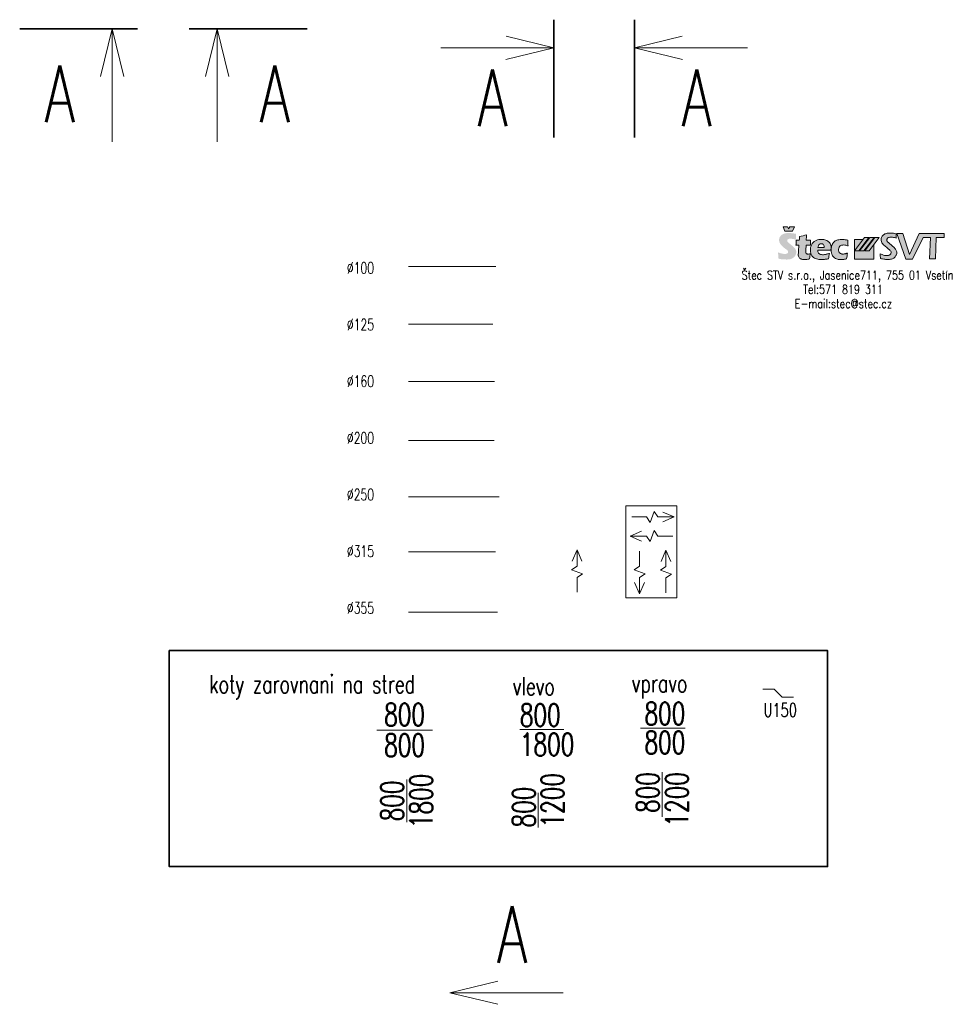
# Model space of a CAD drawing. Header units: millimetres. Extents: x -21108 to 360233, y 566 to 551167.
# Tile 2 of 38: x -14226 to -6067, y 9942 to 18629. Entities that reach past the tile are written whole.
import ezdxf
from ezdxf.enums import TextEntityAlignment as Align

# ---------------------------------------------------------------- set-up
doc = ezdxf.new("R2010")
doc.units = ezdxf.units.MM
doc.header["$LTSCALE"] = 10
for name, color, linetype, lineweight in [('VZT Odvod', 7, 'Continuous', 35), ('VZT Pozice', 1, 'Continuous', 35), ('VZT Tenka', 7, 'Continuous', 15), ('VZT Text', 2, 'Continuous', 15)]:
    doc.layers.add(name, color=color, linetype=linetype, lineweight=lineweight)
doc.layers.add('VZTKOTY', color=7, linetype='Continuous')
doc.styles.add('Romans', font='romans.shx', dxfattribs={"width": 0.8})
doc.styles.add('Standy', font='romans.shx', dxfattribs={"width": 0.7})
doc.linetypes.add('BATTING', pattern='A,0.0001,-0.1,[134,ltypeshp.shx,S=0.1,R=0,X=-0.1,Y=0],-0.2,[134,ltypeshp.shx,S=0.1,R=180,X=0.1,Y=0],-0.1', length=0.4001)

# ---------------------------------------------------------------- blocks, each defined once
blk = doc.blocks.new('šipka')
at = {"layer": 'VZT Tenka'}
for p, q in [((0, 0), (5.7, -131)), ((55.7, -160.6), (-39.8, -200.9)), ((5.7, -131), (55.7, -160.6)), ((10.1, -230.5), (-39.8, -200.9)), ((10.1, -230.5), (16.4, -375.1)), ((16.4, -375.1), (-31.3, -276.6)), ((16.4, -375.1), (55.4, -272.8))]:
    blk.add_line(p, q, dxfattribs=at)
blk = doc.blocks.new('šipka2')
at = {"layer": 'VZT Tenka'}
for p, q in [((288351, 379428.7), (288302.8, 379330.4)), ((288344, 379284.1), (288351, 379428.7)), ((288351, 379428.7), (288389.4, 379326.1)), ((288344, 379284.1), (288293.9, 379254.8)), ((288389.2, 379214), (288293.9, 379254.8)), ((288332.8, 379053.7), (288339.1, 379184.6)), ((288339.1, 379184.6), (288389.2, 379214))]:
    blk.add_line(p, q, dxfattribs=at)
blk = doc.blocks.new('raz2')
h = blk.add_hatch(color=252)
h.dxf.hatch_style = 1
edge = h.paths.add_edge_path()
edge.add_spline(control_points=[(-7530.1, 16520.8), (-7518.1, 16518.3), (-7496.2, 16513.6), (-7464.6, 16513.4), (-7434.6, 16513), (-7408.4, 16522.1), (-7387.3, 16538.1), (-7375.6, 16559.1), (-7371.4, 16583.4), (-7379.7, 16605.4), (-7395.8, 16623.4), (-7416.5, 16640.3), (-7436.2, 16656.3), (-7451.1, 16668.8), (-7454.1, 16679.1), (-7452.7, 16686.9), (-7445, 16693), (-7435, 16696.9), (-7422.7, 16697.3), (-7409.4, 16695.4), (-7393.1, 16693.9), (-7382, 16689), (-7376.1, 16686.3)], knot_values=[53.961726, 53.961726, 53.961726, 53.961726, 58.546981, 62.320983, 65.815192, 69.711739, 72.501366, 75.53588, 78.530942, 81.43562, 83.978242, 87.535157, 91.421225, 93.636042, 94.516468, 95.362886, 96.425206, 97.975931, 99.386027, 100.944455, 103.023342, 105.465243, 105.465243, 105.465243, 105.465243], weights=[1, 1, 1, 1, 1, 1, 1, 1, 1, 1, 1, 1, 1, 1, 1, 1, 1, 1, 1, 1, 1, 1, 1], degree=3, periodic=0)
edge.add_spline(control_points=[(-7376.1, 16686.3), (-7376.1, 16704.3), (-7376.1, 16722.2), (-7376.1, 16740.2)], knot_values=[0, 0, 0, 0, 1, 1, 1, 1], weights=[1, 1, 1, 1], degree=3, periodic=0)
edge.add_spline(control_points=[(-7376.1, 16740.2), (-7397.2, 16743.5), (-7433.5, 16749.1), (-7482.6, 16744.1), (-7516.7, 16721.5), (-7530.6, 16683.6), (-7509.8, 16638.4), (-7477, 16611.9), (-7445.8, 16592), (-7444.5, 16569.2), (-7468.1, 16560.3), (-7498, 16564.1), (-7521.2, 16571.7), (-7534.7, 16576.1)], knot_values=[1, 1, 1, 1, 9.015267, 14.773185, 19.03389, 23.729761, 28.510272, 36.470688, 39.865351, 41.389647, 43.88878, 47.690121, 52.961726, 52.961726, 52.961726, 52.961726], weights=[1, 1, 1, 1, 1, 1, 1, 1, 1, 1, 1, 1, 1, 1], degree=3, periodic=0)
edge.add_spline(control_points=[(-7534.7, 16576.1), (-7533.2, 16557.7), (-7531.6, 16539.2), (-7530.1, 16520.8)], knot_values=[52.961726, 52.961726, 52.961726, 52.961726, 53.961726, 53.961726, 53.961726, 53.961726], weights=[1, 1, 1, 1], degree=3, periodic=0)
h.paths.add_polyline_path([(-7388.5, 16800.6), (-7430.3, 16800.6), (-7441.6, 16784.7), (-7451.8, 16800.6), (-7490.5, 16800.6), (-7475.2, 16764), (-7407, 16764)])
edge = h.paths.add_edge_path()
edge.add_spline(control_points=[(-7249.2, 16638.6), (-7248.7, 16653.3), (-7248.2, 16668.1), (-7247.7, 16682.9)], knot_values=[31.70029, 31.70029, 31.70029, 31.70029, 32.70029, 32.70029, 32.70029, 32.70029], weights=[1, 1, 1, 1], degree=3, periodic=0)
edge.add_spline(control_points=[(-7247.7, 16682.9), (-7260.2, 16682.9), (-7272.8, 16682.9), (-7285.3, 16682.9)], knot_values=[32.70029, 32.70029, 32.70029, 32.70029, 33.70029, 33.70029, 33.70029, 33.70029], weights=[1, 1, 1, 1], degree=3, periodic=0)
edge.add_spline(control_points=[(-7285.3, 16682.9), (-7284.7, 16698.7), (-7284.1, 16714.4), (-7283.4, 16730.2)], knot_values=[33.70029, 33.70029, 33.70029, 33.70029, 34.70029, 34.70029, 34.70029, 34.70029], weights=[1, 1, 1, 1], degree=3, periodic=0)
edge.add_spline(control_points=[(-7283.4, 16730.2), (-7303.7, 16725.6), (-7324.1, 16721), (-7344.4, 16716.4)], knot_values=[34.70029, 34.70029, 34.70029, 34.70029, 35.70029, 35.70029, 35.70029, 35.70029], weights=[1, 1, 1, 1], degree=3, periodic=0)
edge.add_spline(control_points=[(-7344.4, 16716.4), (-7345.2, 16705.3), (-7346, 16694.1), (-7346.8, 16682.9)], knot_values=[0, 0, 0, 0, 1, 1, 1, 1], weights=[1, 1, 1, 1], degree=3, periodic=0)
edge.add_spline(control_points=[(-7346.8, 16682.9), (-7356, 16683), (-7365.3, 16683.1), (-7374.5, 16683.2)], knot_values=[1, 1, 1, 1, 2, 2, 2, 2], weights=[1, 1, 1, 1], degree=3, periodic=0)
edge.add_spline(control_points=[(-7374.5, 16683.2), (-7375.1, 16668.3), (-7375.7, 16653.4), (-7376.3, 16638.6)], knot_values=[2, 2, 2, 2, 3, 3, 3, 3], weights=[1, 1, 1, 1], degree=3, periodic=0)
edge.add_spline(control_points=[(-7376.3, 16638.6), (-7367.5, 16638.6), (-7358.7, 16638.6), (-7350, 16638.6)], knot_values=[3, 3, 3, 3, 4, 4, 4, 4], weights=[1, 1, 1, 1], degree=3, periodic=0)
edge.add_spline(control_points=[(-7350, 16638.6), (-7351.6, 16615.1), (-7353.3, 16591.6), (-7355, 16568.1)], knot_values=[4, 4, 4, 4, 5, 5, 5, 5], weights=[1, 1, 1, 1], degree=3, periodic=0)
edge.add_spline(control_points=[(-7355, 16568.1), (-7355.5, 16562.4), (-7356.6, 16551.6), (-7352.3, 16536.6), (-7345.2, 16524.6), (-7334.9, 16518), (-7323.9, 16514.6), (-7309.2, 16513.3), (-7291.3, 16513.8), (-7272.9, 16515), (-7261.7, 16517.4), (-7257.1, 16518.4)], knot_values=[5, 5, 5, 5, 7.117205, 9.014401, 10.771226, 12.220578, 13.47231, 15.070848, 17.709858, 20.191776, 21.978056, 21.978056, 21.978056, 21.978056], weights=[1, 1, 1, 1, 1, 1, 1, 1, 1, 1, 1, 1], degree=3, periodic=0)
edge.add_spline(control_points=[(-7257.1, 16518.4), (-7254.3, 16534.1), (-7251.5, 16549.9), (-7248.7, 16565.7)], knot_values=[21.978056, 21.978056, 21.978056, 21.978056, 22.978056, 22.978056, 22.978056, 22.978056], weights=[1, 1, 1, 1], degree=3, periodic=0)
edge.add_spline(control_points=[(-7248.7, 16565.7), (-7251.8, 16564.9), (-7259.9, 16562.7), (-7271.4, 16559.4), (-7282.9, 16563.4), (-7289.4, 16571.2), (-7289.4, 16577.7), (-7289.5, 16581)], knot_values=[22.978056, 22.978056, 22.978056, 22.978056, 24.173244, 26.145288, 27.319256, 28.517525, 29.70029, 29.70029, 29.70029, 29.70029], weights=[1, 1, 1, 1, 1, 1, 1, 1], degree=3, periodic=0)
edge.add_spline(control_points=[(-7289.5, 16581), (-7288.7, 16600.2), (-7287.9, 16619.4), (-7287.1, 16638.6)], knot_values=[29.70029, 29.70029, 29.70029, 29.70029, 30.70029, 30.70029, 30.70029, 30.70029], weights=[1, 1, 1, 1], degree=3, periodic=0)
edge.add_spline(control_points=[(-7287.1, 16638.6), (-7274.5, 16638.6), (-7261.8, 16638.6), (-7249.2, 16638.6)], knot_values=[30.70029, 30.70029, 30.70029, 30.70029, 31.70029, 31.70029, 31.70029, 31.70029], weights=[1, 1, 1, 1], degree=3, periodic=0)
edge = h.paths.add_edge_path()
edge.add_spline(control_points=[(-7068.5, 16596), (-7067.8, 16600.8), (-7066.5, 16611.1), (-7066, 16628.5), (-7070.5, 16646.8), (-7078.5, 16661.5), (-7089.6, 16672.2), (-7103.3, 16681.5), (-7121.3, 16687.3), (-7141.5, 16689.9), (-7162.7, 16690.2), (-7186.4, 16686.7), (-7207.6, 16678.7), (-7227, 16662.9), (-7239.1, 16641.9), (-7248.4, 16618), (-7249.3, 16593.6), (-7246.6, 16569.2), (-7237.1, 16546.1), (-7222, 16530.3), (-7203.8, 16520.5), (-7184.5, 16514.9), (-7163.3, 16513.3), (-7143.8, 16514), (-7126.6, 16514.1), (-7112.7, 16515.8), (-7100.7, 16517.2), (-7093.1, 16518.5), (-7089.5, 16519.1)], knot_values=[0.000316, 0.000316, 0.000316, 0.000316, 1.790301, 3.906014, 6.498665, 8.755247, 10.089972, 12.239792, 14.894302, 17.112227, 19.842904, 22.806707, 26.070369, 28.189794, 32.079797, 34.982395, 37.750737, 41.115784, 44.151033, 46.927286, 49.118817, 51.852846, 54.377846, 57.053245, 59.167763, 60.835509, 62.305494, 63.701876, 63.701876, 63.701876, 63.701876], weights=[1, 1, 1, 1, 1, 1, 1, 1, 1, 1, 1, 1, 1, 1, 1, 1, 1, 1, 1, 1, 1, 1, 1, 1, 1, 1, 1, 1, 1], degree=3, periodic=0)
edge.add_spline(control_points=[(-7089.5, 16519.1), (-7086.8, 16535.2), (-7084.1, 16551.2), (-7081.5, 16567.2)], knot_values=[63.701876, 63.701876, 63.701876, 63.701876, 64.701876, 64.701876, 64.701876, 64.701876], weights=[1, 1, 1, 1], degree=3, periodic=0)
edge.add_spline(control_points=[(-7081.5, 16567.2), (-7085.2, 16566.1), (-7092.3, 16564.1), (-7103.8, 16560.5), (-7117.3, 16557.4), (-7133.8, 16555.7), (-7150.6, 16555.5), (-7164.2, 16560.1), (-7174.8, 16565.5), (-7181.4, 16574.5), (-7184.9, 16585.2), (-7184.3, 16592.5), (-7184.1, 16596.1)], knot_values=[64.701876, 64.701876, 64.701876, 64.701876, 66.183027, 67.47021, 69.190057, 71.36841, 73.696888, 75.399799, 76.715326, 78.084235, 79.487121, 80.825913, 80.825913, 80.825913, 80.825913], weights=[1, 1, 1, 1, 1, 1, 1, 1, 1, 1, 1, 1, 1], degree=3, periodic=0)
edge.add_spline(control_points=[(-7184.1, 16596.1), (-7145.5, 16596.1), (-7107, 16596.1), (-7068.5, 16596)], knot_values=[80.825913, 80.825913, 80.825913, 80.825913, 81.825913, 81.825913, 81.825913, 81.825913], weights=[1, 1, 1, 1], degree=3, periodic=0)
edge = h.paths.add_edge_path(flags=16)
edge.add_spline(control_points=[(-7183, 16620.7), (-7182, 16625.7), (-7179.9, 16636), (-7169.5, 16648.1), (-7156, 16652.3), (-7143.4, 16652.1), (-7134.1, 16645.5), (-7129.1, 16636.9), (-7128, 16628.4), (-7128, 16623.1), (-7127.9, 16620.7)], knot_values=[1, 1, 1, 1, 2.897342, 4.911841, 6.579721, 8.082847, 9.459485, 10.651982, 11.714086, 12.631754, 12.631754, 12.631754, 12.631754], weights=[1, 1, 1, 1, 1, 1, 1, 1, 1, 1, 1], degree=3, periodic=0)
edge.add_spline(control_points=[(-7127.9, 16620.7), (-7146.3, 16620.7), (-7164.6, 16620.7), (-7183, 16620.7)], knot_values=[0, 0, 0, 0, 1, 1, 1, 1], weights=[1, 1, 1, 1], degree=3, periodic=0)
edge = h.paths.add_edge_path()
edge.add_spline(control_points=[(-6921.7, 16570.6), (-6923.7, 16569.7), (-6928, 16567.8), (-6936, 16565.6), (-6945.6, 16563.6), (-6956.5, 16561.4), (-6967.3, 16561.3), (-6978, 16562.6), (-6987.1, 16568.1), (-6996, 16575.4), (-7000, 16586.9), (-6999.9, 16598.6), (-6999.3, 16610.3), (-6996.5, 16620.7), (-6991.3, 16629), (-6984.3, 16635.1), (-6974.7, 16639.6), (-6961, 16641.8), (-6945.2, 16641), (-6929.7, 16638.2), (-6920.9, 16634.6), (-6917.4, 16633.2), (-6917, 16633), (-6916.7, 16632.9), (-6916.4, 16632.8)], knot_values=[50.974752, 50.974752, 50.974752, 50.974752, 51.813075, 52.75191, 54.062179, 55.516398, 56.866764, 58.136029, 59.463641, 60.826582, 62.379795, 63.800566, 65.210661, 66.763069, 67.780899, 68.836434, 70.207596, 71.708196, 74.001584, 76.111452, 77.553239, 77.553239, 77.553239, 77.685756, 77.685756, 77.685756, 77.685756], weights=[1, 1, 1, 1, 1, 1, 1, 1, 1, 1, 1, 1, 1, 1, 1, 1, 1, 1, 1, 1, 1, 1, 1, 1, 1], degree=3, periodic=0)
edge.add_spline(control_points=[(-6916.4, 16632.8), (-6917.5, 16649.6), (-6918.6, 16666.5), (-6919.7, 16683.4)], knot_values=[0, 0, 0, 0, 1, 1, 1, 1], weights=[1, 1, 1, 1], degree=3, periodic=0)
edge.add_spline(control_points=[(-6919.7, 16683.4), (-6927.3, 16685), (-6945.6, 16688.8), (-6972.1, 16689.9), (-6996.8, 16689), (-7015.4, 16684.7), (-7029.8, 16676.6), (-7042.6, 16667.1), (-7053.1, 16653), (-7060.2, 16637.5), (-7064.4, 16619.8), (-7066.1, 16602.4), (-7066.3, 16582.2), (-7061.7, 16563.2), (-7054.1, 16545.4), (-7041.9, 16532.6), (-7027.7, 16521.9), (-7012, 16515.8), (-6995.7, 16513.5), (-6979.5, 16513.3), (-6962.9, 16513.7), (-6946.2, 16515.8), (-6935.6, 16518), (-6929.6, 16519.2)], knot_values=[1, 1, 1, 1, 3.939549, 7.969198, 10.907993, 13.201406, 15.04263, 17.062322, 19.143001, 21.554479, 23.417528, 25.930482, 28.094515, 30.965546, 33.201546, 35.268012, 37.516558, 39.824895, 41.482394, 43.676411, 45.912789, 47.700676, 49.974752, 49.974752, 49.974752, 49.974752], weights=[1, 1, 1, 1, 1, 1, 1, 1, 1, 1, 1, 1, 1, 1, 1, 1, 1, 1, 1, 1, 1, 1, 1, 1], degree=3, periodic=0)
edge.add_spline(control_points=[(-6929.6, 16519.2), (-6927, 16536.4), (-6924.3, 16553.5), (-6921.7, 16570.6)], knot_values=[49.974752, 49.974752, 49.974752, 49.974752, 50.974752, 50.974752, 50.974752, 50.974752], weights=[1, 1, 1, 1], degree=3, periodic=0)
h.paths.add_polyline_path([(-6784.1, 16689.1), (-6859.6, 16689.1), (-6859.6, 16589.8)], flags=17)
h.paths.add_polyline_path([(-6687.7, 16646.3), (-6730.6, 16589.8), (-6768.8, 16589.8), (-6693.4, 16689.1), (-6700.6, 16689.1), (-6776, 16589.8), (-6814.2, 16589.8), (-6738.7, 16689.1), (-6745.9, 16689.1), (-6821.4, 16589.8), (-6859.6, 16589.8), (-6859.6, 16517.2), (-6687.7, 16517.2)])
h = blk.add_hatch(color=254)
h.dxf.hatch_style = 1
h.paths.add_polyline_path([(-6732.1, 16707.3), (-6770.3, 16707.3), (-6859.6, 16589.8), (-6821.4, 16589.8)])
h.paths.add_polyline_path([(-6686.7, 16707.3), (-6724.9, 16707.3), (-6814.2, 16589.8), (-6776, 16589.8)])
h.paths.add_polyline_path([(-6641.4, 16707.3), (-6679.5, 16707.3), (-6768.8, 16589.8), (-6730.6, 16589.8)])
edge = h.paths.add_edge_path()
edge.add_spline(control_points=[(-6630.7, 16521.8), (-6624.4, 16520.5), (-6611.8, 16517.7), (-6594.1, 16515), (-6576.5, 16513.2), (-6559.3, 16512.2), (-6541.8, 16514.6), (-6526.1, 16518.6), (-6512.1, 16525.9), (-6501.1, 16535.4), (-6493.7, 16547.1), (-6487.5, 16560), (-6486.9, 16573.8), (-6487.7, 16587.7), (-6493.9, 16599.5), (-6502.1, 16610), (-6511.1, 16620.3), (-6521.3, 16628.6), (-6530.1, 16637.8), (-6540.6, 16645.6), (-6549.8, 16654.7), (-6560, 16662.4), (-6568, 16670), (-6573.6, 16677.6), (-6575.1, 16686.3), (-6573.2, 16694.4), (-6567.7, 16701), (-6560.2, 16707.5), (-6549.2, 16710.4), (-6536.5, 16711.7), (-6522.4, 16710.6), (-6507, 16707.1), (-6496.5, 16703.6), (-6491.1, 16701.8)], knot_values=[55.114249, 55.114249, 55.114249, 55.114249, 57.519893, 59.92781, 61.851379, 64.158616, 66.358612, 68.44784, 70.192395, 72.22518, 73.816773, 75.343056, 77.54485, 78.925833, 80.494677, 82.422305, 83.922506, 85.641665, 87.324736, 88.684632, 90.525952, 92.180965, 93.481791, 94.651753, 95.64747, 96.682287, 97.663266, 98.831613, 100.32883, 101.832532, 103.627602, 105.609997, 107.74367, 107.74367, 107.74367, 107.74367], weights=[1, 1, 1, 1, 1, 1, 1, 1, 1, 1, 1, 1, 1, 1, 1, 1, 1, 1, 1, 1, 1, 1, 1, 1, 1, 1, 1, 1, 1, 1, 1, 1, 1, 1], degree=3, periodic=0)
edge.add_spline(control_points=[(-6491.1, 16701.8), (-6491.9, 16714.8), (-6492.7, 16727.8), (-6493.4, 16740.7)], knot_values=[0, 0, 0, 0, 1, 1, 1, 1], weights=[1, 1, 1, 1], degree=3, periodic=0)
edge.add_spline(control_points=[(-6493.4, 16740.7), (-6501.2, 16742.2), (-6517.5, 16745.1), (-6544, 16745.8), (-6571.8, 16746.6), (-6595.6, 16738.1), (-6610.8, 16725.8), (-6619.6, 16713.1), (-6624.8, 16698.2), (-6626.3, 16680.2), (-6617.6, 16655.3), (-6592.7, 16634.1), (-6567.1, 16611.4), (-6546.6, 16595.5), (-6536, 16580.2), (-6537.4, 16568.2), (-6541.7, 16558.5), (-6550.2, 16552.7), (-6560.4, 16549.8), (-6572.6, 16547.5), (-6587.3, 16548.4), (-6602.5, 16551.6), (-6618.3, 16557.1), (-6628.5, 16561), (-6634.3, 16563.2)], knot_values=[1, 1, 1, 1, 3.978282, 7.181422, 10.955838, 14.316768, 16.3856, 18.186125, 20.035128, 22.234841, 24.875707, 29.544414, 34.197816, 37.761354, 39.321479, 40.852592, 42.032352, 43.219011, 44.531793, 46.017253, 47.850303, 50.019894, 51.819197, 54.114249, 54.114249, 54.114249, 54.114249], weights=[1, 1, 1, 1, 1, 1, 1, 1, 1, 1, 1, 1, 1, 1, 1, 1, 1, 1, 1, 1, 1, 1, 1, 1, 1], degree=3, periodic=0)
edge.add_spline(control_points=[(-6634.3, 16563.2), (-6633.1, 16549.4), (-6631.9, 16535.6), (-6630.7, 16521.8)], knot_values=[54.114249, 54.114249, 54.114249, 54.114249, 55.114249, 55.114249, 55.114249, 55.114249], weights=[1, 1, 1, 1], degree=3, periodic=0)
h.paths.add_polyline_path([(-6406.5, 16517.1), (-6347.2, 16517.1), (-6252.8, 16707.2), (-6188.2, 16707.2), (-6198.3, 16518.2), (-6146.1, 16518.2), (-6139.5, 16707.2), (-6069.2, 16707.2), (-6067.2, 16742.3), (-6288, 16742.3), (-6373.5, 16557.9), (-6432.8, 16742.3), (-6484.9, 16742.3)])
blk.add_line((-7346.8, 16682.9), (-7346.8, 16682.9))
at = {"color": 252}
for p, q in [((-6784.1, 16689.1), (-6859.6, 16689.1)), ((-6859.6, 16689.1), (-6859.6, 16517.2)), ((-6738.7, 16689.1), (-6745.9, 16689.1)), ((-6693.4, 16689.1), (-6700.6, 16689.1)), ((-6687.7, 16517.2), (-6687.7, 16646.3)), ((-6859.6, 16517.2), (-6687.7, 16517.2))]:
    blk.add_line(p, q, dxfattribs=at)
blk.add_lwpolyline([(-7475.2, 16764), (-7407, 16764), (-7388.5, 16800.6), (-7430.3, 16800.6), (-7441.6, 16784.7), (-7451.8, 16800.6), (-7490.5, 16800.6)], close=True, dxfattribs=at)
at = {"color": 254}
for points in [[(-6770.3, 16707.3), (-6859.6, 16589.8), (-6821.4, 16589.8), (-6732.1, 16707.3)], [(-6686.7, 16707.3), (-6776, 16589.8), (-6814.2, 16589.8), (-6724.9, 16707.3)], [(-6641.4, 16707.3), (-6730.6, 16589.8), (-6768.8, 16589.8), (-6679.5, 16707.3)], [(-6432.8, 16742.3), (-6484.9, 16742.3), (-6406.5, 16517.1), (-6347.2, 16517.1), (-6252.8, 16707.2), (-6188.2, 16707.2), (-6198.3, 16518.2), (-6146.1, 16518.2), (-6139.5, 16707.2), (-6069.2, 16707.2), (-6067.2, 16742.3), (-6288, 16742.3), (-6373.5, 16557.9)]]:
    blk.add_lwpolyline(points, close=True, dxfattribs=at)
at = {"color": 252}
for points, knots in [([(-7344.4, 16716.4), (-7345.2, 16705.3), (-7346, 16694.1), (-7346.8, 16682.9), (-7356, 16683), (-7365.3, 16683.1), (-7374.5, 16683.2), (-7375.1, 16668.3), (-7375.7, 16653.4), (-7376.3, 16638.6), (-7367.5, 16638.6), (-7358.7, 16638.6), (-7350, 16638.6), (-7351.6, 16615.1), (-7353.3, 16591.6), (-7355, 16568.1), (-7355.5, 16562.4), (-7356.6, 16551.6), (-7352.3, 16536.6), (-7345.2, 16524.6), (-7334.9, 16518), (-7323.9, 16514.6), (-7309.2, 16513.3), (-7291.3, 16513.8), (-7272.9, 16515), (-7261.7, 16517.4), (-7257.1, 16518.4), (-7254.3, 16534.1), (-7251.5, 16549.9), (-7248.7, 16565.7), (-7251.8, 16564.9), (-7259.9, 16562.7), (-7271.4, 16559.4), (-7282.9, 16563.4), (-7289.4, 16571.2), (-7289.4, 16577.7), (-7289.5, 16581), (-7288.7, 16600.2), (-7287.9, 16619.4), (-7287.1, 16638.6), (-7274.5, 16638.6), (-7261.8, 16638.6), (-7249.2, 16638.6), (-7248.7, 16653.3), (-7248.2, 16668.1), (-7247.7, 16682.9), (-7260.2, 16682.9), (-7272.8, 16682.9), (-7285.3, 16682.9), (-7284.7, 16698.7), (-7284.1, 16714.4), (-7283.4, 16730.2), (-7303.7, 16725.6), (-7324.1, 16721), (-7344.4, 16716.4)], [0, 0, 0, 0, 1, 1, 1, 2, 2, 2, 3, 3, 3, 4, 4, 4, 5, 5, 5, 7.117205, 9.014401, 10.771226, 12.220578, 13.47231, 15.070848, 17.709858, 20.191776, 21.978056, 21.978056, 21.978056, 22.978056, 22.978056, 22.978056, 24.173244, 26.145288, 27.319256, 28.517525, 29.70029, 29.70029, 29.70029, 30.70029, 30.70029, 30.70029, 31.70029, 31.70029, 31.70029, 32.70029, 32.70029, 32.70029, 33.70029, 33.70029, 33.70029, 34.70029, 34.70029, 34.70029, 35.70029, 35.70029, 35.70029, 35.70029]), ([(-7068.5, 16596), (-7067.8, 16600.8), (-7066.5, 16611.1), (-7066, 16628.5), (-7070.5, 16646.8), (-7078.5, 16661.5), (-7089.6, 16672.2), (-7103.3, 16681.5), (-7121.3, 16687.3), (-7141.5, 16689.9), (-7162.7, 16690.2), (-7186.4, 16686.7), (-7207.6, 16678.7), (-7227, 16662.9), (-7239.1, 16641.9), (-7248.4, 16618), (-7249.3, 16593.6), (-7246.6, 16569.2), (-7237.1, 16546.1), (-7222, 16530.3), (-7203.8, 16520.5), (-7184.5, 16514.9), (-7163.3, 16513.3), (-7143.8, 16514), (-7126.6, 16514.1), (-7112.7, 16515.8), (-7100.7, 16517.2), (-7093.1, 16518.5), (-7089.5, 16519.1), (-7086.8, 16535.2), (-7084.1, 16551.2), (-7081.5, 16567.2), (-7085.2, 16566.1), (-7092.3, 16564.1), (-7103.8, 16560.5), (-7117.3, 16557.4), (-7133.8, 16555.7), (-7150.6, 16555.5), (-7164.2, 16560.1), (-7174.8, 16565.5), (-7181.4, 16574.5), (-7184.9, 16585.2), (-7184.3, 16592.5), (-7184.1, 16596.1), (-7145.5, 16596.1), (-7107, 16596.1), (-7068.5, 16596)], [0, 0, 0, 0, 1.790301, 3.906014, 6.498665, 8.755247, 10.089972, 12.239792, 14.894302, 17.112227, 19.842904, 22.806707, 26.070369, 28.189794, 32.079797, 34.982395, 37.750737, 41.115784, 44.151033, 46.927286, 49.118817, 51.852846, 54.377846, 57.053245, 59.167763, 60.835509, 62.305494, 63.701876, 63.701876, 63.701876, 64.701876, 64.701876, 64.701876, 66.183027, 67.47021, 69.190057, 71.36841, 73.696888, 75.399799, 76.715326, 78.084235, 79.487121, 80.825913, 80.825913, 80.825913, 81.825913, 81.825913, 81.825913, 81.825913]), ([(-6916.4, 16632.8), (-6917.5, 16649.6), (-6918.6, 16666.5), (-6919.7, 16683.4), (-6927.3, 16685), (-6945.6, 16688.8), (-6972.1, 16689.9), (-6996.8, 16689), (-7015.4, 16684.7), (-7029.8, 16676.6), (-7042.6, 16667.1), (-7053.1, 16653), (-7060.2, 16637.5), (-7064.4, 16619.8), (-7066.1, 16602.4), (-7066.3, 16582.2), (-7061.7, 16563.2), (-7054.1, 16545.4), (-7041.9, 16532.6), (-7027.7, 16521.9), (-7012, 16515.8), (-6995.7, 16513.5), (-6979.5, 16513.3), (-6962.9, 16513.7), (-6946.2, 16515.8), (-6935.6, 16518), (-6929.6, 16519.2), (-6927, 16536.4), (-6924.3, 16553.5), (-6921.7, 16570.6), (-6923.7, 16569.7), (-6928, 16567.8), (-6936, 16565.6), (-6945.6, 16563.6), (-6956.5, 16561.4), (-6967.3, 16561.3), (-6978, 16562.6), (-6987.1, 16568.1), (-6996, 16575.4), (-7000, 16586.9), (-6999.9, 16598.6), (-6999.3, 16610.3), (-6996.5, 16620.7), (-6991.3, 16629), (-6984.3, 16635.1), (-6974.7, 16639.6), (-6961, 16641.8), (-6945.2, 16641), (-6929.7, 16638.2), (-6920.9, 16634.6), (-6917.4, 16633.2), (-6917, 16633), (-6916.7, 16632.9), (-6916.4, 16632.8)], [0, 0, 0, 0, 1, 1, 1, 3.939549, 7.969198, 10.907993, 13.201406, 15.04263, 17.062322, 19.143001, 21.554479, 23.417528, 25.930482, 28.094515, 30.965546, 33.201546, 35.268012, 37.516558, 39.824895, 41.482394, 43.676411, 45.912789, 47.700676, 49.974752, 49.974752, 49.974752, 50.974752, 50.974752, 50.974752, 51.813075, 52.75191, 54.062179, 55.516398, 56.866764, 58.136029, 59.463641, 60.826582, 62.379795, 63.800566, 65.210661, 66.763069, 67.780899, 68.836434, 70.207596, 71.708196, 74.001584, 76.111452, 77.553239, 77.553239, 77.553239, 77.685756, 77.685756, 77.685756, 77.685756]), ([(-7127.9, 16620.7), (-7146.3, 16620.7), (-7164.6, 16620.7), (-7183, 16620.7), (-7182, 16625.7), (-7179.9, 16636), (-7169.5, 16648.1), (-7156, 16652.3), (-7143.4, 16652.1), (-7134.1, 16645.5), (-7129.1, 16636.9), (-7128, 16628.4), (-7128, 16623.1), (-7127.9, 16620.7)], [0, 0, 0, 0, 1, 1, 1, 2.897342, 4.911841, 6.579721, 8.082847, 9.459485, 10.651982, 11.714086, 12.631754, 12.631754, 12.631754, 12.631754])]:
    blk.add_open_spline(points, degree=3, knots=knots, dxfattribs=at)
at = {"color": 254}
blk.add_open_spline([(-6491.1, 16701.8), (-6491.9, 16714.8), (-6492.7, 16727.8), (-6493.4, 16740.7), (-6501.2, 16742.2), (-6517.5, 16745.1), (-6544, 16745.8), (-6571.8, 16746.6), (-6595.6, 16738.1), (-6610.8, 16725.8), (-6619.6, 16713.1), (-6624.8, 16698.2), (-6626.3, 16680.2), (-6617.6, 16655.3), (-6592.7, 16634.1), (-6567.1, 16611.4), (-6546.6, 16595.5), (-6536, 16580.2), (-6537.4, 16568.2), (-6541.7, 16558.5), (-6550.2, 16552.7), (-6560.4, 16549.8), (-6572.6, 16547.5), (-6587.3, 16548.4), (-6602.5, 16551.6), (-6618.3, 16557.1), (-6628.5, 16561), (-6634.3, 16563.2), (-6633.1, 16549.4), (-6631.9, 16535.6), (-6630.7, 16521.8), (-6624.4, 16520.5), (-6611.8, 16517.7), (-6594.1, 16515), (-6576.5, 16513.2), (-6559.3, 16512.2), (-6541.8, 16514.6), (-6526.1, 16518.6), (-6512.1, 16525.9), (-6501.1, 16535.4), (-6493.7, 16547.1), (-6487.5, 16560), (-6486.9, 16573.8), (-6487.7, 16587.7), (-6493.9, 16599.5), (-6502.1, 16610), (-6511.1, 16620.3), (-6521.3, 16628.6), (-6530.1, 16637.8), (-6540.6, 16645.6), (-6549.8, 16654.7), (-6560, 16662.4), (-6568, 16670), (-6573.6, 16677.6), (-6575.1, 16686.3), (-6573.2, 16694.4), (-6567.7, 16701), (-6560.2, 16707.5), (-6549.2, 16710.4), (-6536.5, 16711.7), (-6522.4, 16710.6), (-6507, 16707.1), (-6496.5, 16703.6), (-6491.1, 16701.8)], degree=3, knots=[0, 0, 0, 0, 1, 1, 1, 3.978282, 7.181422, 10.955838, 14.316768, 16.3856, 18.186125, 20.035128, 22.234841, 24.875707, 29.544414, 34.197816, 37.761354, 39.321479, 40.852592, 42.032352, 43.219011, 44.531793, 46.017253, 47.850303, 50.019894, 51.819197, 54.114249, 54.114249, 54.114249, 55.114249, 55.114249, 55.114249, 57.519893, 59.92781, 61.851379, 64.158616, 66.358612, 68.44784, 70.192395, 72.22518, 73.816773, 75.343056, 77.54485, 78.925833, 80.494677, 82.422305, 83.922506, 85.641665, 87.324736, 88.684632, 90.525952, 92.180965, 93.481791, 94.651753, 95.64747, 96.682287, 97.663266, 98.831613, 100.32883, 101.832532, 103.627602, 105.609997, 107.74367, 107.74367, 107.74367, 107.74367], dxfattribs=at)
at = {"layer": 'VZTKOTY', "style": 'Romans', "width": 0.8}
for s, p in [('Štec STV s.r.o., Jasenice711, 755 01 Vsetín', (-7856.4, 16336.7)), ('Tel:571 819 311', (-7312, 16210.9)), ('E-mail:stec@stec.cz', (-7387.1, 16085.1))]:
    blk.add_text(s, height=77.716, dxfattribs=at).set_placement(p)

msp = doc.modelspace()

# ---------------------------------------------------------------- linework, layer by layer
at = {"layer": 'VZT Pozice'}
for p, q in [((-9513.688, 18629.072), (-9513.688, 17588.29)), ((-8801.603, 18629.072), (-8801.603, 17588.29)), ((-14226.444, 18549.516), (-13185.662, 18549.516)), ((-12731.499, 18549.516), (-11690.717, 18549.516))]:
    msp.add_line(p, q, dxfattribs=at)
msp.add_lwpolyline([(-12907.209, 13062.323), (-7096.73, 13062.323), (-7096.73, 11157.603), (-12907.209, 11157.603)], close=True, dxfattribs=at)
at = {"layer": 'VZT Tenka'}
for p, q in [((-13409.096, 18549.516), (-13512.093, 18128.667)), ((-13409.096, 18549.516), (-13409.096, 17551.917)), ((-13409.096, 18549.516), (-13306.589, 18126.8)), ((-12483.306, 18549.516), (-12586.304, 18128.667)), ((-12483.306, 18549.516), (-12483.306, 17551.917)), ((-12483.306, 18549.516), (-12380.799, 18126.8))]:
    msp.add_line(p, q, dxfattribs=at)
at = {"layer": 'VZT Tenka', "ltscale": 20}
for p, q in [((-9513.688, 18380.879), (-9934.536, 18483.877)), ((-8801.603, 18380.879), (-8380.755, 18483.877)), ((-9513.688, 18380.879), (-10511.286, 18380.879)), ((-9513.688, 18380.879), (-9936.403, 18278.372)), ((-8801.603, 18380.879), (-7804.004, 18380.879)), ((-8801.603, 18380.879), (-8378.887, 18278.372))]:
    msp.add_line(p, q, dxfattribs=at)
at = {"layer": 'VZT Tenka', "linetype": 'BATTING', "ltscale": 125}
msp.add_line((-10794.053, 16451.686), (-10023.308, 16451.686), dxfattribs=at)
at = {"layer": 'VZT Tenka', "linetype": 'BATTING', "ltscale": 155}
msp.add_line((-10794.053, 15941.75), (-10050.459, 15941.75), dxfattribs=at)
at = {"layer": 'VZT Tenka', "linetype": 'BATTING', "ltscale": 200}
msp.add_line((-10794.053, 15436.085), (-10036.709, 15436.085), dxfattribs=at)
at = {"layer": 'VZT Tenka', "linetype": 'BATTING', "ltscale": 250}
msp.add_line((-10794.053, 14917.679), (-10038.777, 14917.679), dxfattribs=at)
at = {"layer": 'VZT Tenka', "linetype": 'BATTING', "ltscale": 310}
msp.add_line((-10794.053, 14419.907), (-9994.199, 14419.907), dxfattribs=at)
at = {"layer": 'VZT Tenka', "linetype": 'BATTING', "ltscale": 395}
msp.add_line((-10794.053, 13934.821), (-10028.427, 13934.821), dxfattribs=at)
at = {"layer": 'VZT Tenka', "linetype": 'BATTING', "ltscale": 443}
msp.add_line((-10794.053, 13400.563), (-10009.44, 13400.563), dxfattribs=at)
at = {"layer": 'VZT Tenka', "linetype": 'Continuous'}
for q in [(-10008.549, 10147.776), (-9431.799, 10044.778), (-10006.682, 9942.271)]:
    msp.add_line((-10429.397, 10044.778), q, dxfattribs=at)
at = {"layer": 'VZT Tenka'}
msp.add_lwpolyline([(-8876.709, 14339.386), (-8427.89, 14339.386), (-8427.89, 13527.38), (-8876.709, 13527.38)], close=True, dxfattribs=at)
at = {"layer": 'VZT Text'}
for p, q in [((-7668.128, 12723.394), (-7568.128, 12723.394)), ((-7567.352, 12721.52), (-7496.641, 12650.81)), ((-7496.641, 12650.81), (-7396.641, 12650.81)), ((-11074.727, 12361.77), (-10584.272, 12361.77)), ((-9812.835, 12368.155), (-9423.892, 12368.155)), ((-8747.76, 12378.521), (-8352.825, 12378.521)), ((-8558.178, 11595.657), (-8558.178, 11990.591)), ((-10810.585, 11549.953), (-10810.585, 11926.018)), ((-9650.575, 11502.346), (-9650.575, 11808.626))]:
    msp.add_line(p, q, dxfattribs=at)

# ---------------------------------------------------------------- block references
at = {"layer": 'VZT Odvod'}
for p, rotation in [((-401449.129, 283805.228), 272.7866141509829), ((384159.031, -255491.037), 92.78661414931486), ((260806.648, 406562.558), 182.7866141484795), ((-278086.776, -379049.625), 2.786614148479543)]:
    msp.add_blockref('šipka2', p, dxfattribs=dict(at, rotation=rotation))
at = {"layer": 'VZT Tenka', "xscale": -1, "rotation": 182.5097655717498}
msp.add_blockref('šipka', (-9307.891, 13577.788), dxfattribs=at)
at = {"layer": 'VZT Text'}
msp.add_blockref('raz2', (0, 0), dxfattribs=at)

# ---------------------------------------------------------------- texts
at = {"layer": 'VZT Pozice', "style": 'Romans', "width": 0.7}
for p in [(-14007.327, 17726.142), (-12109.523, 17726.142), (-10187.704, 17689.385), (-8387.134, 17689.385), (-10014.928, 10307.996)]:
    msp.add_text('A', height=500, dxfattribs=at).set_placement(p)
at = {"layer": 'VZT Text', "ltscale": 2, "style": 'Standy', "width": 0.7}
for s, p in [('%%c100', (-11339.293, 16389.003)), ('%%C125', (-11339.293, 15889.003)), ('%%C160', (-11339.293, 15389.003)), ('%%C200', (-11339.293, 14889.003)), ('%%C250', (-11339.293, 14389.003)), ('%%C315', (-11339.293, 13889.003)), ('%%C355', (-11339.293, 13389.003))]:
    msp.add_text(s, height=100, dxfattribs=at).set_placement(p)
at = {"layer": 'VZT Text', "style": 'Standy', "width": 0.7}
for s, height, p in [('koty zarovnani na stred', 160, (-11644.91, 12744.013)), ('vlevo', 160, (-9689.313, 12748.296)), ('vpravo', 160, (-8579.174, 12748.296)), ('800', 200, (-10829.97, 12497.756)), ('800', 200, (-10829.97, 12228.081))]:
    msp.add_text(s, height=height, dxfattribs=at).set_placement(p, align=Align.MIDDLE)
for s, height, p in [('800', 200, (-9812.835, 12394.579)), ('U150', 120, (-7662.893, 12477.907)), ('1800', 200, (-9812.216, 12135.833))]:
    msp.add_text(s, height=height, dxfattribs=at).set_placement(p)
for p in [(-8352.825, 12406.813), (-8352.825, 12152.791)]:
    msp.add_text('800', height=200, dxfattribs=at).set_placement(p, align=Align.RIGHT)
for s, p in [('1800', (-10683.918, 11736.665)), ('800', (-10939.186, 11736.665))]:
    msp.add_text(s, height=200, rotation=90, dxfattribs=at).set_placement(p, align=Align.MIDDLE)
for s, p in [('1200', (-9424.169, 11502.346)), ('800', (-9676.998, 11502.346))]:
    msp.add_text(s, height=200, rotation=90, dxfattribs=at).set_placement(p)
for s, p in [('800', (-8584.602, 11990.591)), ('1200', (-8326.664, 11990.591))]:
    msp.add_text(s, height=200, rotation=90, dxfattribs=at).set_placement(p, align=Align.RIGHT)

doc.saveas('drawing.dxf')
